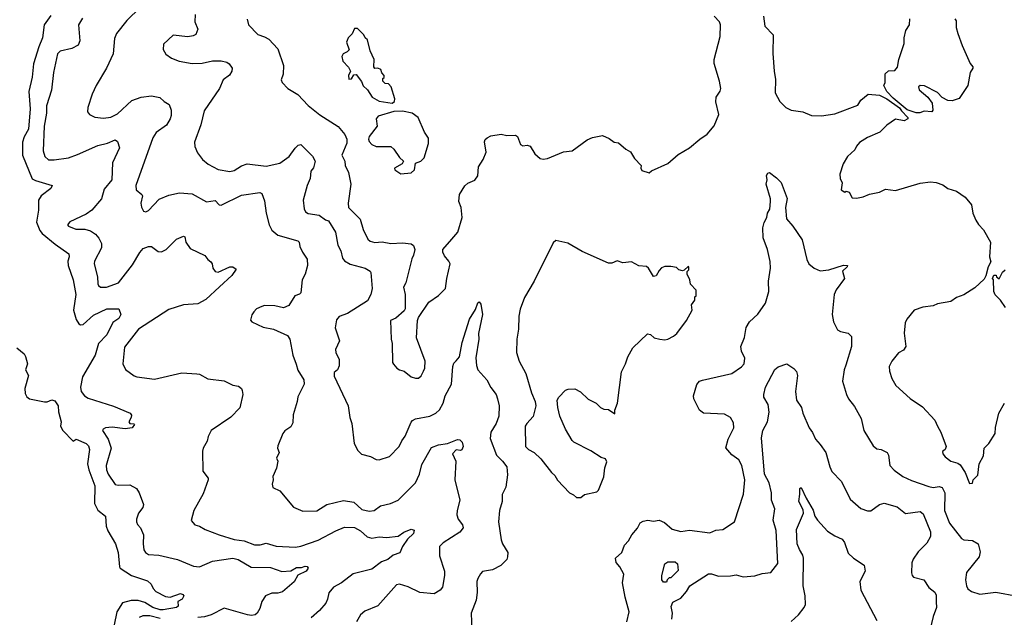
# Model space of a CAD drawing. Extents: x 2087054 to 2277909, y 548907 to 753496.
# Tile 246 of 256: x 2160116 to 2166904, y 683127 to 687250. Entities that reach past the tile are written whole.
import ezdxf

# ---------------------------------------------------------------- set-up
doc = ezdxf.new("R2010")
doc.units = 0

msp = doc.modelspace()

# ---------------------------------------------------------------- linework, layer by layer
at = {"layer": '0CON20XD'}
for points in [[(2161041.3, 687428.7), (2160854.7, 687245.3), (2160784.3, 687155), (2160769.7, 687120.3), (2160761.4, 687015), (2160715.8, 686915), (2160644.3, 686795.7), (2160616, 686735), (2160586.2, 686645), (2160583.8, 686615), (2160597.5, 686595), (2160635, 686578), (2160695, 686569.4), (2160745, 686576.7), (2160790.5, 686599.5), (2160888.5, 686691.5), (2160953.9, 686716.1), (2161025, 686725.5), (2161083.4, 686713.4), (2161112, 686685), (2161146.2, 686665), (2161161.4, 686625), (2161160.2, 686589.8), (2161153.3, 686565), (2161128.1, 686521.9), (2161058.3, 686471.7), (2161034.6, 686435.4), (2160918.1, 686105), (2160920, 686075), (2160958.8, 686045), (2160963.8, 686035), (2160951.2, 685985), (2160956, 685956), (2160968.9, 685928.9), (2160985, 685924.2), (2161005, 685934.2), (2161077.7, 686012.3), (2161145, 686040), (2161217.5, 686055), (2161305, 686048.7), (2161405, 685992.4), (2161465, 686001.9), (2161492.1, 685972.1), (2161505, 685969.2), (2161645, 686040), (2161771.2, 686058.8), (2161785, 686050), (2161805, 686000), (2161815.6, 685915), (2161835.6, 685835), (2161855, 685798), (2161895, 685763.3), (2162035, 685723.8), (2162043.8, 685715), (2162048.8, 685685), (2162065.8, 685645), (2162097.5, 685597.5), (2162100.6, 685555), (2162084.4, 685495), (2162064.4, 685455), (2162053.9, 685366.1), (2162045, 685356.7), (2162013.3, 685345), (2161971.7, 685278.3), (2161935, 685261.4), (2161875, 685276), (2161805, 685277.1), (2161785, 685272), (2161750, 685255), (2161730, 685235), (2161716.1, 685213.9), (2161707, 685177), (2161716.4, 685166.4), (2161795, 685128.8), (2161865.5, 685115.5), (2161961.9, 685071.9), (2161978, 685045), (2161998.6, 684935), (2162023.6, 684873.6), (2162035, 684831.2), (2162076.4, 684766.4), (2162078.1, 684735), (2162033, 684647), (2162030, 684615), (2162002, 684525), (2162000.3, 684469.7), (2161985, 684440), (2161945, 684413.3), (2161931.2, 684395), (2161895, 684310), (2161894, 684294), (2161906.2, 684265), (2161887.5, 684225), (2161896.2, 684205), (2161887.5, 684155), (2161861.7, 684098.3), (2161863.8, 684075), (2161856.7, 684045), (2161861.7, 684021.7), (2161909.5, 683999.5), (2162005, 683887.5), (2162069.3, 683859.3), (2162165, 683861.2), (2162234.4, 683905.6), (2162347.7, 683932.3), (2162420.9, 683920.9), (2162475, 683871.4), (2162525, 683858.6), (2162560, 683865), (2162605, 683895.5), (2162672, 683912), (2162726.2, 683935), (2162844.4, 684055), (2162873.5, 684115), (2162888.3, 684181.7), (2162955, 684298), (2163003.4, 684316.6), (2163065, 684326.9), (2163135, 684354), (2163151.2, 684351.2), (2163167.5, 684335), (2163174, 684305), (2163165, 684283.3), (2163155, 684276.7), (2163125, 684281.4), (2163100, 684255), (2163124.4, 684205), (2163117.5, 684075), (2163150, 683935), (2163131.4, 683865), (2163130, 683835), (2163140, 683805), (2163168.8, 683765), (2163173.3, 683745), (2163150, 683715), (2163035, 683640), (2163011.4, 683615), (2163011.1, 683551.1), (2163044, 683445), (2163046, 683415), (2163030.8, 683335), (2163015.5, 683314.5), (2162975, 683288), (2162875, 683298.2), (2162795, 683338.1), (2162735, 683355.6), (2162715, 683351.2), (2162585, 683206), (2162495, 683168.8), (2162465, 683143.8), (2162438.1, 683095)], [(2161326.1, 687286.1), (2161324.3, 687235), (2161345.7, 687184.3), (2161331.2, 687148.8), (2161312.3, 687137.7), (2161275, 687131.2), (2161175, 687142.5), (2161108.3, 687081.7), (2161106.7, 687045), (2161125, 687012.5), (2161162.5, 686985), (2161215, 686963.3), (2161305, 686948.8), (2161375, 686950.8), (2161445, 686965.6), (2161505, 686966.9), (2161545, 686955.8), (2161561.2, 686945), (2161581.2, 686915), (2161580, 686895), (2161561.8, 686868.2), (2161520, 686835), (2161494.4, 686775.6), (2161387.9, 686622.1), (2161365.6, 686524.4), (2161322, 686405), (2161324, 686375), (2161342.5, 686332.5), (2161376.1, 686286.1), (2161415, 686253.8), (2161485, 686217.5), (2161565, 686202.5), (2161595, 686208.5), (2161645, 686242.1), (2161685.8, 686255.8), (2161815, 686239.1), (2161909.7, 686260.3), (2161974.3, 686305), (2162015, 686363.3), (2162036.4, 686383.6), (2162055, 686390), (2162135, 686308.8), (2162154.4, 686275), (2162141.9, 686228.1), (2162124.3, 686205), (2162118.9, 686155), (2162097.5, 686105), (2162071.5, 686005), (2162077.8, 685945), (2162087.1, 685925), (2162105, 685912.2), (2162182.2, 685902.2), (2162225, 685868.5), (2162245, 685861.4), (2162292.9, 685785), (2162308.8, 685695), (2162331.1, 685655), (2162340.8, 685605), (2162355, 685586.4), (2162394.2, 685564.2), (2162498.8, 685535), (2162532, 685515), (2162537.1, 685505), (2162547.3, 685395), (2162537.3, 685355), (2162515, 685311.1), (2162376.9, 685223.1), (2162318, 685202), (2162300.6, 685179.4), (2162291.6, 685125), (2162321.1, 685035), (2162293.8, 684975), (2162296.2, 684955), (2162319.2, 684905), (2162318.3, 684861.7), (2162307.5, 684835), (2162284.3, 684815.7), (2162285, 684790), (2162380.8, 684585), (2162392.2, 684505), (2162405.7, 684465), (2162422, 684325), (2162447.7, 684277.7), (2162472.7, 684252.7), (2162535, 684237.5), (2162575, 684215.8), (2162595, 684212.5), (2162665, 684236.9), (2162732.5, 684305), (2162750.8, 684345), (2162775, 684376), (2162815, 684474), (2162825, 684485.6), (2162844.6, 684495.4), (2162945, 684515.6), (2162984.6, 684535.4), (2163011.1, 684558.9), (2163035.6, 684605), (2163048.6, 684655), (2163094.1, 684735.9), (2163103.6, 684856.4), (2163110.3, 684879.7), (2163125, 684895.7), (2163148.5, 684925), (2163167.2, 685022.8), (2163216.4, 685183.6), (2163259.7, 685250.3), (2163275, 685297.5), (2163285, 685302.5), (2163295, 685287.5), (2163308.1, 685215), (2163280.6, 685085), (2163282.2, 685045), (2163262.2, 684917.8), (2163266.5, 684865), (2163275.7, 684835), (2163336, 684766), (2163365, 684712.5), (2163401.5, 684665), (2163411.5, 684635), (2163422.1, 684585), (2163418.9, 684515), (2163402.4, 684465), (2163364.3, 684404.3), (2163360.2, 684360.2), (2163404.3, 684245), (2163445.6, 684205), (2163475.6, 684165), (2163480.3, 684110.3), (2163467.5, 684025), (2163442.5, 683975), (2163442.2, 683925), (2163423.8, 683865), (2163417.1, 683785), (2163435, 683662.5), (2163444.6, 683634.6), (2163481.2, 683575), (2163480, 683545), (2163474, 683525), (2163433.8, 683485), (2163375, 683454.4), (2163308, 683442), (2163292.4, 683427.6), (2163274.6, 683395.4), (2163268.9, 683375), (2163271.3, 683298.7), (2163263.3, 683245), (2163229.4, 683155), (2163234.2, 683035)], [(2160331.4, 687278.6), (2160284.4, 687215), (2160274.6, 687125), (2160247.5, 687062.5), (2160212.4, 686945), (2160203.6, 686853.6), (2160178.9, 686755), (2160188, 686635), (2160177.8, 686495), (2160148.3, 686441.7), (2160135.9, 686405), (2160134.8, 686315), (2160202.7, 686152.7), (2160225, 686140), (2160340, 686105), (2160332, 686085), (2160265, 686035.8), (2160245.7, 686005), (2160246.2, 685935), (2160232.6, 685852.6), (2160255, 685796.2), (2160272.2, 685775), (2160360.3, 685700.3), (2160455.7, 685635), (2160458.5, 685615), (2160448.8, 685585), (2160450, 685555), (2160486, 685456), (2160504.1, 685355), (2160486.8, 685245), (2160505, 685181.2), (2160525, 685151.4), (2160535, 685145.6), (2160555, 685146.7), (2160625, 685210.4), (2160717.5, 685255), (2160800, 685255), (2160814, 685215), (2160800.7, 685189.3), (2160758.8, 685161.2), (2160717.1, 685075), (2160660, 685015), (2160637.6, 684935), (2160550, 684785), (2160536.8, 684715), (2160540.5, 684685), (2160563.1, 684655), (2160588.9, 684638.9), (2160762.7, 684582.7), (2160878.8, 684535), (2160888, 684522), (2160886, 684505), (2160870, 684475), (2160875, 684463.3), (2160902.5, 684462.5), (2160907, 684457), (2160892.5, 684435), (2160842.5, 684427.5), (2160755, 684438.2), (2160706.9, 684433.1), (2160691.2, 684425), (2160688, 684415), (2160726.5, 684355), (2160746.2, 684295), (2160713.5, 684175), (2160715.5, 684145), (2160726.5, 684115), (2160775, 684044), (2160795, 684038), (2160875, 684041.4), (2160920.8, 684015), (2160940.6, 683985), (2160970, 683905), (2160965.6, 683885), (2160934.6, 683845.4), (2160922, 683805), (2160922, 683785), (2160927.7, 683767.7), (2160948.8, 683745), (2160970, 683695), (2160967.1, 683635), (2160973.2, 683593.2), (2160983, 683573), (2161005, 683559.4), (2161075, 683555.9), (2161205, 683526.8), (2161315, 683479.2), (2161355, 683476.2), (2161445, 683515.3), (2161585, 683535.4), (2161622, 683525), (2161712.9, 683472.9), (2161845, 683469.6), (2161924, 683444), (2161985, 683447.9), (2162025, 683469.7), (2162059.3, 683470.7), (2162085, 683479.2), (2162097.2, 683477.2), (2162104.4, 683465), (2162092.5, 683445), (2162035, 683418.1), (2162007.9, 683372.1), (2161927.6, 683302.4), (2161895, 683293.1), (2161855, 683294.4), (2161812, 683275), (2161785.8, 683235), (2161771.7, 683188.3), (2161754.2, 683155.8), (2161740, 683145), (2161715, 683140.4), (2161686.1, 683143.9), (2161525, 683190.6), (2161436.9, 683143.1), (2161390.6, 683129.4), (2161345, 683125.2)], [(2160548.8, 687261.2), (2160522.9, 687215), (2160530.6, 687105), (2160520, 687075), (2160475, 687051.9), (2160395, 687032), (2160376.2, 687015), (2160349.5, 686885), (2160335.3, 686764.7), (2160301.8, 686655), (2160300.4, 686605), (2160284.7, 686514.7), (2160278.9, 686345), (2160290.6, 686305), (2160315, 686283.6), (2160355, 686282.7), (2160452.2, 686297.8), (2160515, 686319.2), (2160655, 686383.1), (2160722.4, 686397.6), (2160775, 686422), (2160790.3, 686410.3), (2160804.3, 686365), (2160757.3, 686262.7), (2160751.4, 686145), (2160699.8, 686080.2), (2160681.1, 686015), (2160614.7, 685935.3), (2160575, 685908.6), (2160462.5, 685855), (2160446.7, 685835), (2160452.5, 685825), (2160503.8, 685803.8), (2160565, 685805.5), (2160605, 685792.9), (2160639.9, 685769.9), (2160663.2, 685743.2), (2160679.6, 685705), (2160680, 685675), (2160632.7, 685585), (2160629.6, 685565), (2160652.2, 685475), (2160655, 685427.5), (2160660, 685415), (2160674.5, 685404.5), (2160715, 685405.6), (2160796.9, 685435), (2160895, 685559.2), (2160945, 685644.2), (2160967.9, 685672.1), (2161005, 685685.8), (2161025, 685685.8), (2161070, 685650), (2161095, 685649.4), (2161125.7, 685665), (2161198, 685735), (2161245, 685755.8), (2161255, 685752.5), (2161262.5, 685715), (2161291.3, 685671.3), (2161393.6, 685623.6), (2161412.5, 685595), (2161435, 685580), (2161443.3, 685565), (2161447.5, 685535), (2161465, 685511.9), (2161485, 685508.6), (2161565, 685545.8), (2161585, 685543.8), (2161608.3, 685528.3), (2161580, 685485), (2161495, 685408), (2161400.3, 685319.7), (2161345, 685288.5), (2161245, 685283.8), (2161145, 685249.5), (2160936, 685115), (2160838.3, 684991.7), (2160826.7, 684875), (2160846.1, 684836.1), (2160905, 684793.3), (2160925, 684786.7), (2161045, 684770), (2161235, 684814), (2161337.3, 684807.3), (2161355, 684804), (2161412.7, 684772.7), (2161525, 684758), (2161585, 684728.8), (2161625, 684721.2), (2161645.6, 684705.6), (2161650.8, 684690.8), (2161654, 684665), (2161635, 684571.2), (2161572, 684508), (2161437.5, 684415), (2161415.6, 684374.4), (2161408.2, 684341.8), (2161381.2, 684295), (2161375.9, 684274.1), (2161378.8, 684135), (2161415, 684087.5), (2161416.7, 684075), (2161380.7, 683979.3), (2161316.2, 683865), (2161297.5, 683795), (2161323.9, 683763.9), (2161355, 683756.2), (2161395, 683733.8), (2161492.5, 683695), (2161595, 683663.3), (2161665, 683654.5), (2161735, 683626.9), (2161775, 683627.1), (2161815, 683638.9), (2161885, 683618.2), (2162018.8, 683611.2), (2162055, 683617.5), (2162175, 683658.9), (2162295, 683723.9), (2162355, 683749.6), (2162425, 683747.1), (2162465, 683723.8), (2162512.3, 683682.3), (2162543.7, 683673.7), (2162595, 683682.6), (2162645, 683676.9), (2162725, 683685.7), (2162765, 683714.5), (2162815, 683735.5), (2162835, 683728), (2162832.5, 683705), (2162790.5, 683665), (2162756.5, 683615), (2162737.9, 683572.1), (2162692, 683555), (2162655, 683525.8), (2162610.2, 683509.8), (2162545, 683459.6), (2162415, 683427.1), (2162335, 683364.3), (2162280, 683335), (2162247.1, 683295), (2162237.5, 683252.5), (2162227.1, 683225), (2162184.2, 683175), (2162126.2, 683123.8)], [(2161684.1, 687254.1), (2161695, 687213.3), (2161757.7, 687147.7), (2161805, 687132), (2161833.3, 687115), (2161895, 687050), (2161934.2, 686935), (2161931.9, 686875), (2161920, 686835), (2161925, 686817.5), (2161965.7, 686775.7), (2162035, 686733.8), (2162105, 686657.5), (2162184.6, 686594.6), (2162312.9, 686512.9), (2162358, 686458), (2162371.2, 686425), (2162372.4, 686397.6), (2162337.1, 686315), (2162357.5, 686275), (2162360, 686245), (2162383.1, 686195), (2162398.6, 686115), (2162381.3, 685985), (2162383.8, 685955), (2162464.6, 685874.6), (2162485, 685803.3), (2162516.6, 685736.6), (2162532.6, 685722.6), (2162565, 685711.9), (2162615, 685717.1), (2162675, 685706.7), (2162755, 685711.4), (2162815, 685704), (2162832.3, 685692.3), (2162840, 685665), (2162832, 685625), (2162818.8, 685601.2), (2162778.8, 685435), (2162762.5, 685405), (2162773.8, 685355), (2162773.3, 685255), (2162767.7, 685242.3), (2162710.3, 685189.7), (2162673.3, 685175), (2162676.7, 685045), (2162683.3, 685015), (2162687.5, 684885), (2162693.9, 684873.9), (2162717.5, 684845), (2162735, 684833.3), (2162766.1, 684826.1), (2162815, 684786.7), (2162845, 684776.7), (2162865, 684777.5), (2162885, 684792.5), (2162901.2, 684825), (2162908.8, 684845), (2162911.2, 684895), (2162851.2, 685055), (2162860, 685175), (2162866.7, 685195), (2162938, 685302), (2163003, 685347), (2163052, 685395), (2163060.8, 685465), (2163084.3, 685565), (2163075.8, 685585), (2163045, 685621.2), (2163034.5, 685645), (2163033.3, 685665), (2163095, 685736.2), (2163137.5, 685785), (2163166, 685885), (2163160, 685955), (2163144, 685995), (2163149.2, 686045), (2163185, 686103.8), (2163205, 686121.2), (2163255, 686143.8), (2163275, 686173.3), (2163278.8, 686235), (2163311.2, 686285), (2163333.3, 686335), (2163322, 686408), (2163326.4, 686423.6), (2163340, 686435), (2163365, 686447.7), (2163435, 686459.7), (2163475, 686450), (2163535, 686454.2), (2163547.5, 686445), (2163568.3, 686388.3), (2163585, 686380), (2163615, 686383.3), (2163635, 686376.7), (2163668.8, 686325), (2163705, 686293.3), (2163725, 686286.7), (2163755, 686291.2), (2163865, 686338), (2163925.9, 686344.1), (2164029.5, 686420.5), (2164065, 686436.7), (2164135, 686450), (2164179.2, 686429.2), (2164214.1, 686404.1), (2164245, 686400), (2164295, 686356.7), (2164327.3, 686337.3), (2164355, 686292.5), (2164400, 686245), (2164397.5, 686225), (2164405, 686210), (2164455, 686192.5), (2164473, 686207), (2164585, 686257.5), (2164655, 686320), (2164735, 686366.7), (2164805, 686426.7), (2164855, 686460), (2164905, 686517.5), (2164936, 686595), (2164916.4, 686683.6), (2164918.8, 686715), (2164945, 686757.5), (2164949.2, 686775), (2164940.8, 686825), (2164905, 686947.5), (2164903.1, 686975), (2164945.6, 687135), (2164947.8, 687215), (2164940.6, 687235), (2164904.7, 687275)], [(2165243.8, 687275), (2165254.5, 687204.5), (2165311.1, 687145), (2165307.6, 687017.6), (2165316.7, 686895), (2165327.6, 686837.6), (2165324, 686745), (2165358, 686685), (2165397.5, 686645), (2165435, 686625.6), (2165515, 686613.3), (2165575, 686589.5), (2165645, 686586.9), (2165735, 686599.4), (2165895, 686660), (2165914.3, 686695.7), (2165965, 686736.2), (2166045, 686728.5), (2166093.6, 686703.6), (2166181.7, 686641.7), (2166195, 686620), (2166240, 686575), (2166240, 686565), (2166215, 686551.2), (2166155, 686562.5), (2166095, 686523.3), (2166045.7, 686474.3), (2165962.1, 686437.9), (2165905, 686403.3), (2165885, 686377.5), (2165875, 686352.5), (2165823.3, 686305), (2165794.1, 686255.9), (2165770, 686185), (2165773.6, 686153.6), (2165786.7, 686125), (2165780, 686075), (2165805, 686060), (2165815, 686067.5), (2165835, 686060), (2165855, 686020), (2165885, 686017.5), (2165931.7, 686028.3), (2165975, 686046.7), (2166045, 686060), (2166085, 686080), (2166155, 686072), (2166325, 686122), (2166395, 686132), (2166435, 686126), (2166480, 686110), (2166516.1, 686086.1), (2166575.9, 686065.9), (2166635, 686026.2), (2166677.5, 685972.5), (2166686.7, 685915), (2166707.3, 685867.3), (2166725.9, 685835.9), (2166760.7, 685800.7), (2166810, 685715), (2166803.3, 685615), (2166811.7, 685578.3), (2166792.5, 685545), (2166777, 685483), (2166765, 685460), (2166700.3, 685399.7), (2166625, 685351.2), (2166575, 685333.3), (2166535, 685306.7), (2166445, 685288.8), (2166415, 685276.7), (2166343.6, 685266.4), (2166283.6, 685246.4), (2166232.5, 685185), (2166220.7, 685159.3), (2166213.6, 685086.4), (2166225.8, 684994.2), (2166209.1, 684970.9), (2166175, 684951.2), (2166128.8, 684895), (2166111.7, 684858.3), (2166113.8, 684825), (2166128.8, 684775), (2166155.6, 684725.6), (2166255, 684636.7), (2166339.5, 684579.5), (2166426.4, 684486.4), (2166443.3, 684445)], [(2166296.4, 686606.4), (2166235, 686627.5), (2166137.9, 686707.9), (2166094.2, 686755), (2166073.3, 686795), (2166083.3, 686816.7), (2166084.2, 686875.8), (2166105, 686896), (2166149.7, 686900.3), (2166168, 686922), (2166177.5, 686975), (2166213.3, 687085), (2166214, 687125), (2166226.2, 687175), (2166250, 687215), (2166252.5, 687255)], [(2166562.5, 687255), (2166571.7, 687241.7), (2166573, 687197), (2166583.3, 687155), (2166615, 687072.5), (2166668.3, 686948.3), (2166686.7, 686925), (2166686.7, 686915), (2166668, 686885), (2166653.3, 686795), (2166593, 686707), (2166545, 686691.2), (2166515, 686692.9), (2166475, 686712.7), (2166445, 686746.5), (2166355, 686793.1), (2166325, 686796.9), (2166312.2, 686787.8), (2166317.9, 686765), (2166376.4, 686715), (2166408, 686675), (2166412.5, 686625), (2166405, 686613.3), (2166351.2, 686618.8), (2166323, 686607), (2166296.4, 686606.4)], [(2162685, 686674), (2162700, 686685), (2162703.8, 686705), (2162676.4, 686786.4), (2162658.3, 686808.3), (2162635, 686810), (2162620, 686825), (2162620, 686845), (2162628.3, 686851.7), (2162630, 686865), (2162613, 686883), (2162606.4, 686906.4), (2162586.4, 686916.4), (2162563.8, 686913.8), (2162557.5, 686925), (2162560, 686975), (2162533.8, 687035), (2162515, 687110), (2162497.5, 687125), (2162490, 687145), (2162445, 687190), (2162425, 687190), (2162408.3, 687151.7), (2162380, 687125), (2162373, 687107), (2162370, 687095), (2162387, 687043), (2162375, 687027.5), (2162347.5, 687015), (2162336.7, 686995), (2162343.9, 686963.9), (2162383, 686923), (2162397.5, 686895), (2162383.3, 686865), (2162385, 686840), (2162405, 686842.5), (2162420.7, 686869.3), (2162435, 686872.5), (2162473.6, 686823.6), (2162485, 686792.5), (2162513.3, 686765), (2162547.5, 686715), (2162595, 686688.8), (2162685, 686674)], [(2162745, 686187.5), (2162815, 686193.3), (2162837.5, 686215), (2162845, 686260), (2162882.5, 686275), (2162905, 686297.5), (2162935.8, 686395), (2162935, 686432.5), (2162906.2, 686475), (2162864.1, 686574.1), (2162822.5, 686605), (2162755, 686619.4), (2162695, 686617.1), (2162587.5, 686585), (2162574, 686565), (2162580, 686515), (2162525.5, 686445), (2162520.9, 686425), (2162525, 686409.4), (2162545, 686389.6), (2162575, 686375.4), (2162675, 686374.2), (2162695, 686355.8), (2162735, 686299.2), (2162763.3, 686275), (2162753.3, 686255), (2162700, 686225), (2162702.5, 686215), (2162745, 686187.5)], [(2164301.9, 683095), (2164318.8, 683165), (2164290, 683265), (2164272, 683365), (2164281.4, 683425), (2164254.5, 683474.5), (2164228, 683505), (2164224, 683535), (2164267.5, 683575), (2164285.6, 683624.4), (2164314.6, 683655.4), (2164335.7, 683695), (2164375, 683741.2), (2164395, 683777.8), (2164415, 683789.5), (2164447, 683797), (2164485, 683790.6), (2164525, 683797.5), (2164560.9, 683780.9), (2164615, 683735.7), (2164675, 683718.1), (2164735, 683728.6), (2164875, 683710.6), (2164915, 683727.5), (2164965, 683732.9), (2165044.1, 683785.9), (2165105.8, 683975.8), (2165116.4, 684075), (2165094.5, 684175), (2165073.4, 684213.4), (2165025, 684248.6), (2164985.6, 684295.6), (2164999.6, 684355), (2165040.6, 684435), (2165038.3, 684468.3), (2165016.1, 684506.1), (2164975, 684527.9), (2164830, 684535), (2164804, 684555), (2164764.4, 684634.4), (2164761.1, 684655), (2164785, 684733.8), (2164804.2, 684755.8), (2164823, 684763), (2165025, 684808.8), (2165092.5, 684855), (2165110, 684875), (2165116.7, 684915), (2165093.3, 684963.3), (2165086.9, 684995), (2165112.6, 685057.4), (2165125, 685127.5), (2165148, 685165), (2165205, 685218.1), (2165259.1, 685295), (2165280, 685375), (2165278.9, 685445), (2165291.8, 685535), (2165291.2, 685581.2), (2165272.1, 685665), (2165241.4, 685745), (2165238.8, 685815), (2165248.3, 685851.7), (2165266.2, 685885), (2165272, 685915), (2165288.3, 685941.7), (2165293.6, 685995), (2165292.7, 686015), (2165263.1, 686115), (2165268.8, 686145), (2165264.3, 686175), (2165275, 686191.2), (2165286.7, 686196.7), (2165335, 686160), (2165365.8, 686125.8), (2165406.8, 686016.8), (2165395.7, 685954.3), (2165402.5, 685875), (2165445.7, 685825), (2165510.3, 685730.3), (2165543.3, 685595), (2165557.5, 685565), (2165594.6, 685534.6), (2165635, 685517.8), (2165695, 685523.8), (2165795.9, 685555.9), (2165822.5, 685555), (2165820, 685545), (2165790, 685515), (2165802.9, 685465), (2165744.8, 685385.2), (2165731.8, 685355), (2165717.7, 685215), (2165726.6, 685166.6), (2165755, 685111.4), (2165775, 685098.1), (2165827.2, 685087.2), (2165851.2, 685065), (2165851.9, 684995), (2165812.5, 684867.5), (2165800.6, 684835), (2165790, 684755), (2165817.1, 684665), (2165830, 684635), (2165870.9, 684580.9), (2165918, 684498), (2165935, 684416.7), (2166000.9, 684310.9), (2166025, 684288.8), (2166055, 684283.8), (2166096.7, 684265), (2166106.2, 684245), (2166116.2, 684175), (2166145, 684142), (2166205, 684099.2), (2166265, 684070.6), (2166385, 684028.5), (2166415, 684023.6), (2166455, 684029.1), (2166475, 684023.1), (2166495.4, 683985), (2166492.5, 683865), (2166526, 683776), (2166609.7, 683669.7), (2166625, 683662.5), (2166685, 683658), (2166725, 683633.3), (2166737.6, 683577.6), (2166730, 683545), (2166644, 683435), (2166636.2, 683385), (2166643.8, 683345), (2166654.1, 683324.1), (2166677.5, 683305), (2166736.1, 683286.1), (2166845, 683300), (2166995, 683272.5)], [(2163955, 683952.5), (2163985, 683953.3), (2164010, 683975), (2164095, 683992.5), (2164106.1, 684003.9), (2164143.3, 684095), (2164150.7, 684159.3), (2164165, 684200), (2164155, 684220), (2164125, 684230), (2164055, 684276.2), (2163936.4, 684336.4), (2163925, 684347.5), (2163880, 684425), (2163841.2, 684515), (2163826.7, 684575), (2163822.5, 684625), (2163833.6, 684646.4), (2163880, 684695), (2163898.3, 684701.7), (2163943, 684703), (2163983, 684683), (2164035, 684632.5), (2164090, 684605), (2164120, 684575), (2164143, 684563), (2164175, 684560), (2164218.3, 684531.7), (2164220, 684555), (2164238.8, 684605), (2164265, 684820), (2164293.9, 684876.1), (2164308.8, 684925), (2164343.3, 684985), (2164445, 685082.5), (2164465, 685077.5), (2164490, 685055), (2164530, 685045), (2164565, 685041.2), (2164583.9, 685046.1), (2164624.1, 685065.9), (2164646.7, 685085), (2164713.3, 685175), (2164752.5, 685245), (2164748.3, 685281.7), (2164770, 685315), (2164771.7, 685338.3), (2164780, 685345), (2164780, 685385), (2164740, 685425), (2164737.5, 685455), (2164717.5, 685495), (2164718.3, 685511.7), (2164730, 685525), (2164730, 685545), (2164725, 685547.5), (2164698.3, 685521.7), (2164685, 685517.5), (2164660, 685525), (2164645, 685540), (2164605, 685547.5), (2164563, 685547), (2164541.7, 685538.3), (2164525, 685520), (2164505, 685482.5), (2164485, 685477.5), (2164452.5, 685535), (2164437, 685547), (2164385, 685552.5), (2164335, 685580), (2164275, 685572.5), (2164235, 685586.7), (2164199.3, 685570.7), (2164175, 685570), (2163995, 685650), (2163895, 685707.5), (2163813, 685727), (2163795, 685710), (2163663.8, 685445), (2163596.4, 685333.6), (2163567.5, 685252.5), (2163558, 685205), (2163555.8, 685115), (2163544.2, 685045), (2163542.5, 684955), (2163558.8, 684895), (2163605, 684810), (2163644.2, 684675), (2163669.2, 684615), (2163674.2, 684585), (2163657.2, 684512.8), (2163612.9, 684465), (2163601.9, 684445), (2163603.6, 684305), (2163625, 684284.4), (2163663.8, 684265), (2163709.5, 684219.5), (2163782.5, 684125), (2163806.7, 684105), (2163825, 684072.5), (2163906.1, 683986.1), (2163935, 683972.5), (2163955, 683952.5)], [(2166912.5, 685265), (2166877.5, 685315), (2166841.7, 685351.7), (2166832.5, 685375), (2166830, 685455), (2166822.5, 685465), (2166831.7, 685488.3), (2166848.3, 685488.3), (2166850, 685475), (2166868.3, 685461.7), (2166893, 685507), (2166910, 685525)], [(2160095.8, 684985.8), (2160146.7, 684945), (2160157, 684927), (2160170, 684875), (2160156.7, 684835), (2160177.5, 684795), (2160151.2, 684705), (2160155, 684670), (2160165, 684647.5), (2160185, 684633.3), (2160287, 684613), (2160305, 684612.5), (2160337, 684627), (2160359.3, 684619.3), (2160381.2, 684585), (2160383.8, 684545), (2160403.3, 684475), (2160397.5, 684445), (2160413.3, 684415), (2160485, 684342.5), (2160505, 684356.7), (2160575, 684325.6), (2160590.9, 684310.9), (2160597.1, 684285), (2160584.4, 684185), (2160592.1, 684145), (2160634.6, 684035), (2160632.9, 683912.9), (2160656.2, 683866.2), (2160707.1, 683825), (2160712.3, 683755), (2160723.6, 683723.6), (2160778.1, 683635), (2160794.4, 683575), (2160803.8, 683475), (2160810, 683465), (2160886.2, 683415), (2160997.8, 683377.8), (2161024, 683355), (2161037.5, 683325), (2161054.6, 683304.6), (2161120.9, 683270.9), (2161155, 683267.1), (2161225, 683290.6), (2161241.2, 683285), (2161248, 683275), (2161237.7, 683252.3), (2161207.5, 683235), (2161208.8, 683205), (2161196.7, 683195), (2161105, 683178), (2161085, 683178.5), (2161035, 683195.8), (2160978.7, 683228.7), (2160932.4, 683242.4), (2160885, 683244.1), (2160824.1, 683225.9), (2160785.6, 683164.4), (2160766.9, 683075)], [(2164613.3, 683115), (2164616.9, 683155), (2164608.7, 683201.3), (2164619.1, 683230.9), (2164675, 683260), (2164714.6, 683305), (2164736.3, 683343.7), (2164865, 683427.5), (2164885, 683428), (2164935, 683410), (2165017.3, 683412.7), (2165055, 683420), (2165105, 683406.2), (2165185, 683412), (2165235, 683428.8), (2165295, 683436.7), (2165342.9, 683497.1), (2165331.5, 683725), (2165312.1, 683797.9), (2165323.1, 683875), (2165300.5, 683935), (2165298.8, 683985), (2165283.1, 684055), (2165251.2, 684115), (2165229.4, 684365), (2165240.6, 684415), (2165271.8, 684475), (2165283.4, 684543.4), (2165276.9, 684595), (2165246.2, 684645), (2165246, 684665), (2165259.2, 684715), (2165323.3, 684836.7), (2165345, 684855.7), (2165405, 684876.7), (2165454.2, 684844.2), (2165472, 684822), (2165478, 684795), (2165465.8, 684685), (2165472.5, 684625), (2165506, 684575), (2165516.2, 684535), (2165558.8, 684435), (2165582.2, 684402.2), (2165603.8, 684355), (2165635, 684320), (2165674.3, 684264.3), (2165700.6, 684165), (2165715, 684133.3), (2165782.5, 684065), (2165842.6, 683942.6), (2165915, 683878), (2165962.1, 683862.1), (2165985, 683862.5), (2166043.3, 683905), (2166075.9, 683914.1), (2166165, 683888.6), (2166223.9, 683843.9), (2166325, 683856), (2166345, 683840), (2166395, 683716.7), (2166396.7, 683685), (2166371.4, 683638.6), (2166311.4, 683578.6), (2166275, 683528), (2166267.6, 683502.4), (2166263.9, 683433.9), (2166268.6, 683415), (2166278.8, 683405), (2166348.8, 683385), (2166383, 683333), (2166425, 683300), (2166435, 683280), (2166435.8, 683234.2), (2166436.7, 683195), (2166412.9, 683132.9), (2166390, 683035)], [(2166443.3, 684445), (2166467.5, 684405), (2166502.5, 684305), (2166497.5, 684285), (2166478.3, 684271.7), (2166481.2, 684255), (2166496.2, 684235), (2166535, 684204.3), (2166585, 684190), (2166599.8, 684179.8), (2166634.4, 684125), (2166665, 684050), (2166685, 684052.5), (2166690, 684075), (2166721.7, 684108.3), (2166730, 684185), (2166760, 684240), (2166766.2, 684295), (2166796.7, 684325), (2166842.5, 684395), (2166843.6, 684436.4), (2166867.5, 684535), (2166906.4, 684603.6)], [(2165435, 683097.5), (2165485.6, 683144.4), (2165525, 683193.8), (2165532.9, 683215), (2165530.5, 683275), (2165518.8, 683345), (2165520, 683535), (2165515.7, 683555), (2165492.2, 683595), (2165475.7, 683635), (2165472.6, 683732.6), (2165520.4, 683845), (2165518, 683868), (2165487.9, 683925), (2165495.8, 683975.8), (2165494.2, 684015.8), (2165505, 684023.3), (2165537.8, 683947.8), (2165586.4, 683866.4), (2165598.5, 683825), (2165617.2, 683797.2), (2165685, 683721.9), (2165735, 683688.1), (2165787.5, 683665), (2165802.4, 683642.4), (2165828.9, 683568.9), (2165865, 683534.4), (2165937.8, 683487.8), (2165945.8, 683445), (2165909.4, 683375), (2165914.4, 683315), (2166025.4, 683105.4)], [(2164575, 683370), (2164555, 683370), (2164543.3, 683385), (2164544, 683415), (2164563.8, 683495), (2164585, 683510), (2164635, 683510), (2164652.5, 683495), (2164655, 683450), (2164605, 683400), (2164595, 683400), (2164580, 683385), (2164575, 683370)], [(2161085, 683118.4), (2161013.1, 683136.9), (2160965, 683136.5), (2160941.2, 683125)]]:
    msp.add_lwpolyline(points, dxfattribs=at)

doc.saveas('drawing.dxf')
